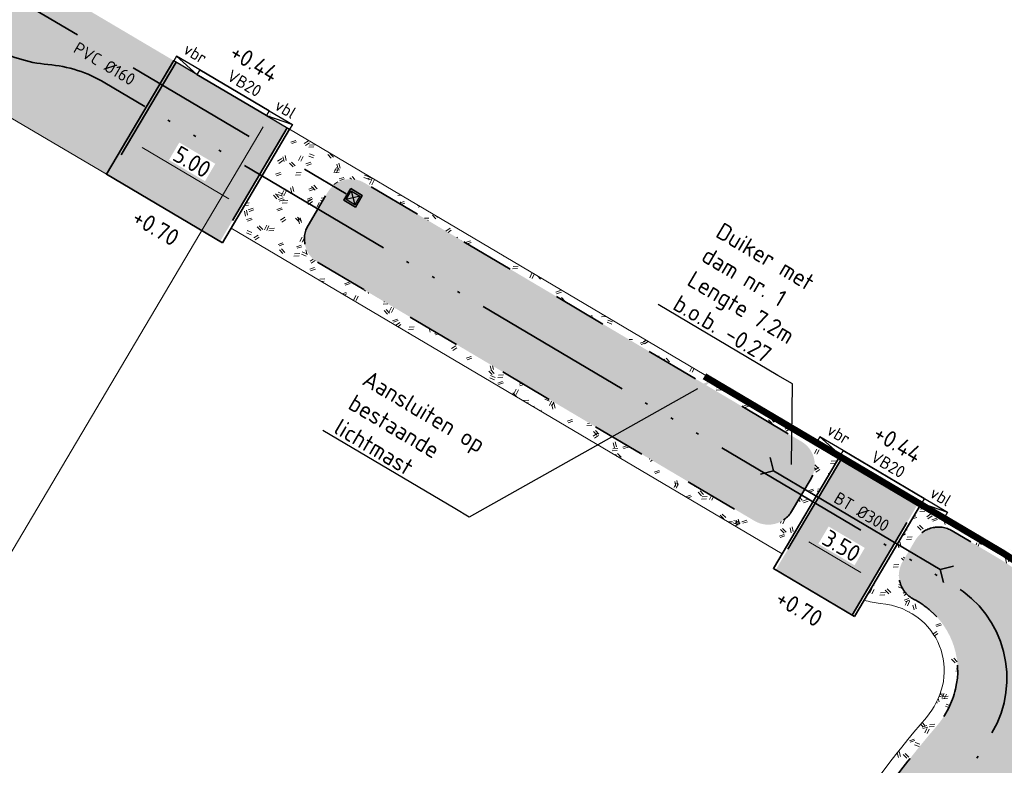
# Model space of a CAD drawing. Header units: metres. Extents: x 90722 to 92458, y 464239 to 465276.
# Tile 16 of 33: x 90876 to 90913, y 465005 to 465033. Entities that reach past the tile are written whole.
import ezdxf
from ezdxf import colors
from ezdxf.entities.mleader import LeaderData, LeaderLine
from ezdxf.math import Vec2, Vec3

# ---------------------------------------------------------------- set-up
doc = ezdxf.new("R2010")
doc.units = ezdxf.units.M
for name, pattern in [('NLCS-HIDDEN', [4, 2, -2]), ('RI-DRAIN_PP100', [10, 6, -1, 0, -1, 0, -1, 0, -1]), ('RI-HWA', [7.4, 5, -2.4]), ('VH-OPSLUITBAND_100X200_A', [10, 4, -1, 4, -1])]:
    doc.linetypes.add(name, pattern=pattern)
for name, color, linetype, lineweight in [('N-WE-GR-GRAS_RUIGGRAS-A-500', 62, 'Continuous', 18), ('N-WE-GW-HELOFYTENFILTER-A-500', 62, 'Continuous', 18), ('N-WE-GW-WADI-G', 110, 'NLCS-HIDDEN', 35), ('N-WE-KW-KUNSTWERK_DUIKER-S', 150, 'Continuous', 25), ('N-WE-RI-DRAINAGE_DRAIN_PP_100-G', 90, 'RI-DRAIN_PP100', 35), ('N-WE-RI-HWA_KOLK_STRAATKOLK-S', 150, 'Continuous', 25), ('N-WE-RI-HWA_STROOMRICHTING-S', 150, 'Continuous', 25), ('N-WE-RI-HWA_TRANSPORTLEIDING-G', 150, 'RI-HWA', 35), ('N-WE-VH-KANTOPSLUITING-T18', 1, 'Continuous', 18), ('N-WE-VH-KANTOPSLUITING_ELEMENT_VERLAAGDEBAND-G', 7, 'Continuous', 35), ('N-WE-VH-KANTOPSLUITING_ELEMENT_VERLOOPBAND-S', 7, 'Continuous', 25), ('N-WE-VH-KANTOPSLUITING_OPSLUITBAND_100X200-G', 150, 'VH-OPSLUITBAND_100X200_A', 35), ('N-WE-VH-M', 7, 'Continuous', 18), ('N-WE-VH-VERHARDING-G', 7, 'Continuous', 35), ('N-WE-VH-VERHARDING_STREETPRINT-A-500', 252, 'Continuous', 0), ('N02-WE-VH-M', 7, 'Continuous', 18), ('X-XX-AL-HOOGTELABEL-T25', 7, 'Continuous', 25), ('X-XX-AL-T25', 7, 'Continuous', 25), ('X02-XX-AL-T25', 7, 'Continuous', 25)]:
    doc.layers.add(name, color=color, linetype=linetype, lineweight=lineweight)
doc.layers.add('N-WE-KL-TRACE_ET_OV-G', color=190, linetype='NLCS-HIDDEN', lineweight=35, true_color=0x7f00ff, transparency=0.5)
doc.layers.add('N-WE-OG-WEG_VERHARD-V', color=7, linetype='Continuous', lineweight=18, true_color=0xcdcdcd)
doc.layers.add('X-XX-AL-HULPLIJN-G', color=155, linetype='Continuous', lineweight=18, plot=False)
doc.layers.get('0').freeze()
doc.styles.add('NLCS-ISO-M250-T18', font='NLCS-ISO.ttf', dxfattribs={"height": 0.45})
doc.styles.add('NLCS-ISO-M250-T25', font='NLCS-ISO.ttf', dxfattribs={"height": 0.625})
doc.dimstyles.new('NLCS-M250-T25-PIJL_L2_H1', dxfattribs={"dimscale": 0.25, "dimtxt": 2.5, "dimasz": 2.5, "dimexe": 2, "dimexo": 2, "dimgap": 0.7, "dimtad": 1, "dimzin": 0, "dimdsep": 46, "dimtxsty": 'NLCS-ISO-M250-T25', "dimcen": 0, "dimdle": 2, "dimclrd": 256, "dimclre": 256, "dimclrt": 256, "dimadec": 1, "dimazin": 0, "dimtfac": 1, "dimtdec": 3, "dimtofl": 0, "dimtmove": 0, "dimatfit": 3, "dimfxl": 2, "dimfxlon": 1, "dimtfillclr": 256, "dimtolj": 1, "dimtzin": 0, "dimlwd": -1, "dimlwe": -1, "dimarcsym": 0})
pattern_1 = [(343.794464, (90587.82589, 464789.43495), (0.06026287, 0.065145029), [0, -0.079375])]
pattern_2 = [(338.793, (90835.8966, 464987.8858), (1.15745, 1.428012), [0.1875, -2]), (338.793, (90835.872, 464987.801), (1.15745, 1.428012), [0.1875, -2]), (33.793, (90836.0225, 464987.527), (-0.10793, 2.18394), [0.1875, -1]), (33.793, (90836.0646, 464987.4504), (-0.10793, 2.18394), [0.1875, -1]), (63.793, (90836.3566, 464987.568), (-0.681638, 1.728726), [0.1875, -1.25]), (63.793, (90836.4414, 464987.5434), (-0.681638, 1.728726), [0.1875, -1.25]), (313.793, (90836.1705, 464988.0363), (1.421347, 0.323686), [0.1875, -1]), (313.793, (90836.2472, 464988.0785), (1.421347, 0.323686), [0.1875, -1]), (103.793, (90836.1705, 464988.0363), (-1.999743, 0.281343), [0.1875, -1]), (103.793, (90836.2472, 464988.0785), (-1.999743, 0.281343), [0.1875, -1]), (3.793, (90835.8966, 464987.8858), (0.495115, 1.03502), [0.1875, -1.25]), (3.793, (90835.872, 464987.8009), (0.495115, 1.03502), [0.1875, -1.25]), (18.793, (90836.0225, 464987.527), (0.46099, 2.13746), [0.1875, -1]), (18.793, (90836.0526, 464987.4723), (0.46099, 2.13746), [0.1875, -1]), (18.793, (90836.1759, 464987.8967), (-0.04768, 1.304167), [0.1875, -1]), (18.793, (90836.206, 464987.8419), (-0.04768, 1.304167), [0.1875, -1])]

# ---------------------------------------------------------------- blocks, each defined once
blk = doc.blocks.new('*D22')
at = {"layer": 'Defpoints', "color": 0, "transparency": 16777216}
for p in [(90885.806, 465029.585), (90845.165, 464960.906), (90845.167, 464960.905)]:
    blk.add_point(p, dxfattribs=at)
at = {"layer": 'N-WE-VH-M', "transparency": 16777216}
for p, q in [((90885.807, 465029.584), (90886.237, 465029.329)), ((90885.489, 465029.046), (90845.485, 464961.442)), ((90845.167, 464960.905), (90845.597, 464960.65))]:
    blk.add_line(p, q, dxfattribs=at)
for points in [[(90885.399, 465029.099), (90885.579, 465028.993), (90885.807, 465029.584)], [(90845.396, 464961.495), (90845.575, 464961.389), (90845.167, 464960.905)]]:
    blk.add_solid(points, dxfattribs=at)
at = {"layer": 'N-WE-VH-M', "transparency": 16777216, "insert": (90865.068, 464995.493), "char_height": 0.625, "attachment_point": 5, "rotation": 59.3857, "style": 'NLCS-ISO-M250-T25', "bg_fill": 3, "box_fill_scale": 1.1, "bg_fill_color": 256, "bg_fill_true_color": 13158600, "bg_fill_transparency": 0}
blk.add_mtext('\\A1;79.80', dxfattribs=at)
blk = doc.blocks.new('*D35')
at = {"layer": 'Defpoints', "color": 0, "transparency": 16777216}
for p in [(90910.066, 465008.263), (90915.821, 465006.568)]:
    blk.add_point(p, dxfattribs=at)
at = {"layer": 'N02-WE-VH-M', "transparency": 16777216}
blk.add_line((90919.574, 465005.463), (90916.421, 465006.392), dxfattribs=at)
blk.add_solid([(90916.45, 465006.492), (90916.391, 465006.292), (90915.821, 465006.568)], dxfattribs=at)
at = {"layer": 'N02-WE-VH-M', "transparency": 16777216, "insert": (90918.435, 465006.307), "char_height": 0.625, "attachment_point": 5, "rotation": 343.5906, "style": 'NLCS-ISO-M250-T25', "bg_fill": 3, "box_fill_scale": 1.1, "bg_fill_color": 256, "bg_fill_true_color": 13158600, "bg_fill_transparency": 0}
blk.add_mtext('\\A1;R=6.00', dxfattribs=at)
blk = doc.blocks.new('*U166')
at = {"color": 0, "linetype": 'ByBlock', "lineweight": 35}
for p, q in [((0, 0), (-0.354, 0.354)), ((0, 0), (-0.354, -0.354)), ((0, 0), (7.2, 0)), ((7.2, 0), (7.554, 0.354)), ((7.2, 0), (7.554, -0.354))]:
    blk.add_line(p, q, dxfattribs=at)
blk = doc.blocks.new('*D174')
at = {"layer": 'Defpoints', "color": 0, "transparency": 16777216}
for p in [(90907.03, 465017.019), (90910.042, 465015.235), (90908.229, 465012.17)]:
    blk.add_point(p, dxfattribs=at)
at = {"layer": 'N-WE-VH-M', "transparency": 16777216}
for p, q in [((90905.471, 465014.382), (90904.962, 465013.521)), ((90905.754, 465013.633), (90907.691, 465012.488)), ((90908.483, 465012.6), (90907.974, 465011.739))]:
    blk.add_line(p, q, dxfattribs=at)
for points in [[(90905.807, 465013.723), (90905.701, 465013.544), (90905.216, 465013.951)], [(90907.744, 465012.578), (90907.638, 465012.398), (90908.229, 465012.17)]]:
    blk.add_solid(points, dxfattribs=at)
at = {"layer": 'N-WE-VH-M', "transparency": 16777216, "insert": (90906.971, 465013.48), "char_height": 0.625, "attachment_point": 5, "rotation": 329.3972, "style": 'NLCS-ISO-M250-T25', "bg_fill": 3, "box_fill_scale": 1.1, "bg_fill_color": 256, "bg_fill_true_color": 13158600, "bg_fill_transparency": 0}
blk.add_mtext('\\A1;3.50', dxfattribs=at)
blk = doc.blocks.new('SVH-KANTOPSLUITING_VERLOOP_180 200X250_50 200X200_LINKS')
for p, q in [((1, 0), (0, -0.2)), ((0, -0.2), (0, 0)), ((1, 0), (0, 0)), ((1, -0.2), (1, 0)), ((1, -0.2), (0, -0.2))]:
    blk.add_line(p, q)
blk = doc.blocks.new('SVH-KANTOPSLUITING_VERLOOP_180 200X250_50 200X200_RECHTS')
for p, q in [((-1, 0), (0, -0.2)), ((-1, 0), (0, 0)), ((-1, -0.2), (-1, 0)), ((0, -0.2), (0, 0)), ((-1, -0.2), (0, -0.2))]:
    blk.add_line(p, q)
blk = doc.blocks.new('N-SRI-KOLK_STRAAT_300X300-SO')
h = blk.add_hatch(color=256)
h.dxf.hatch_style = 1
h.paths.add_polyline_path([(0.75, 1.5), (-0.75, 1.5), (0, 0.75)])
h.paths.add_polyline_path([(0, 0.75), (-0.75, 0), (0.75, 0)])
for p, q in [((-0.75, 0), (0.75, 1.5)), ((0.75, 0), (-0.75, 1.5))]:
    blk.add_line(p, q)
at = {"flags": 128}
blk.add_lwpolyline([(-0.75, 0), (0.75, 0), (0.75, 1.5), (-0.75, 1.5)], close=True, dxfattribs=at)
blk = doc.blocks.new('*D191')
at = {"layer": 'Defpoints', "color": 0, "transparency": 16777216}
for p in [(90882.276, 465031.676), (90886.572, 465029.117), (90884.759, 465026.051)]:
    blk.add_point(p, dxfattribs=at)
at = {"layer": 'N-WE-VH-M', "transparency": 16777216}
for p, q in [((90880.709, 465029.027), (90880.2, 465028.167)), ((90880.993, 465028.279), (90884.221, 465026.369)), ((90885.013, 465026.482), (90884.504, 465025.621))]:
    blk.add_line(p, q, dxfattribs=at)
for points in [[(90881.046, 465028.368), (90880.94, 465028.189), (90880.455, 465028.597)], [(90884.274, 465026.459), (90884.168, 465026.28), (90884.759, 465026.051)]]:
    blk.add_solid(points, dxfattribs=at)
at = {"layer": 'N-WE-VH-M', "transparency": 16777216, "insert": (90882.855, 465027.744), "char_height": 0.625, "attachment_point": 5, "rotation": 329.3972, "style": 'NLCS-ISO-M250-T25', "bg_fill": 3, "box_fill_scale": 1.1, "bg_fill_color": 256, "bg_fill_true_color": 13158600, "bg_fill_transparency": 0}
blk.add_mtext('\\A1;5.00', dxfattribs=at)

msp = doc.modelspace()

# ---------------------------------------------------------------- hatches: boundary and pattern name
at = {"layer": 'N-WE-GR-GRAS_RUIGGRAS-A-500'}
h = msp.add_hatch(dxfattribs=at)
h.set_pattern_fill('AGR-GRAS_RUIGGRAS-SO', color=256, scale=0.25, angle=-30.6028, pattern_type=2)
h.set_pattern_definition([(338.7945, (90847.4533, 464971.2085), (1.157413, 1.42804), [0.1875, -2]), (338.7945, (90847.4286, 464971.1236), (1.157413, 1.42804), [0.1875, -2]), (33.7945, (90847.5791, 464970.8498), (-0.107986, 2.18394), [0.1875, -1]), (33.7945, (90847.6213, 464970.773), (-0.107986, 2.18394), [0.1875, -1]), (63.7945, (90847.9132, 464970.8907), (-0.68168, 1.72871), [0.1875, -1.25]), (63.7945, (90847.998, 464970.8661), (-0.68168, 1.72871), [0.1875, -1.25]), (313.7945, (90847.7271, 464971.359), (1.421339, 0.323721), [0.1875, -1]), (313.7945, (90847.8038, 464971.4012), (1.421339, 0.323721), [0.1875, -1]), (103.7945, (90847.7271, 464971.359), (-1.99975, 0.281294), [0.1875, -1]), (103.7945, (90847.8038, 464971.4012), (-1.99975, 0.281294), [0.1875, -1]), (3.7945, (90847.4533, 464971.2085), (0.49509, 1.035033), [0.1875, -1.25]), (3.7945, (90847.4286, 464971.1236), (0.49509, 1.035033), [0.1875, -1.25]), (18.7945, (90847.5791, 464970.8498), (0.46094, 2.13747), [0.1875, -1]), (18.7945, (90847.6092, 464970.795), (0.46094, 2.13747), [0.1875, -1]), (18.7945, (90847.7326, 464971.2194), (-0.047713, 1.304166), [0.1875, -1]), (18.7945, (90847.7627, 464971.1646), (-0.047713, 1.304166), [0.1875, -1])])
edge = h.paths.add_edge_path(flags=16)
edge.add_arc((90874.037, 465035.157), 0.7, 239.3743, 419.3743)
edge.add_line((90874.393, 465035.759), (90866.566, 465040.393))
edge.add_arc((90863.764, 465035.66), 5.5, 59.3743, 149.3872)
edge.add_line((90859.03, 465038.461), (90825.519, 464981.826))
edge.add_arc((90831.974, 464978.007), 7.5, 149.3872, 239.386)
edge.add_line((90828.155, 464971.552), (90838.712, 464965.305))
edge.add_arc((90839.068, 464965.908), 0.7, 239.386, 329.3958)
edge.add_line((90839.671, 464965.551), (90839.824, 464965.811))
edge.add_arc((90840.685, 464965.302), 1, 59.3958, 149.3958, ccw=False)
edge.add_line((90841.194, 464966.163), (90841.953, 464965.714))
edge.add_arc((90842.462, 464966.575), 1, 239.3958, 329.3958)
edge.add_line((90843.322, 464966.066), (90845.359, 464969.509))
edge.add_arc((90844.498, 464970.018), 1, 329.3958, 419.3958)
edge.add_line((90845.007, 464970.879), (90843.044, 464972.04))
edge.add_arc((90842.535, 464971.179), 1, 59.3958, 149.3958)
edge.add_line((90841.674, 464971.688), (90838.822, 464966.867))
edge.add_line((90838.822, 464966.867), (90828.868, 464972.757))
edge.add_arc((90831.974, 464978.007), 6.1, 149.3872, 239.386, ccw=False)
edge.add_line((90826.724, 464981.113), (90860.235, 465037.748))
edge.add_arc((90863.764, 465035.66), 4.1, 59.3743, 149.3872, ccw=False)
edge.add_line((90865.852, 465039.188), (90873.68, 465034.554))
edge = h.paths.add_edge_path()
edge.add_line((90846.164, 464966.707), (90848.824, 464971.204))
edge.add_line((90848.824, 464971.204), (90847.278, 464972.119))
edge.add_arc((90844.353, 464967.174), 5.744, 59.3958, 84.1318)
edge.add_arc((90845.088, 464974.322), 1.441, 154.9444, 264.1318, ccw=False)
edge.add_line((90843.782, 464974.933), (90843.89, 464974.883))
edge.add_line((90843.89, 464974.883), (90876.125, 465029.38))
edge.add_line((90876.125, 465029.38), (90879.674, 465027.281))
edge.add_line((90879.674, 465027.281), (90882.174, 465031.503))
edge.add_line((90882.174, 465031.503), (90878.807, 465033.494))
edge.add_line((90878.807, 465033.494), (90866.717, 465040.652))
edge.add_arc((90863.764, 465035.66), 5.8, 59.3872, 149.3872)
edge.add_line((90858.772, 465038.614), (90856.226, 465034.31))
edge.add_line((90856.226, 465034.31), (90856.054, 465034.412))
edge.add_line((90856.054, 465034.412), (90825.089, 464982.081))
edge.add_arc((90831.974, 464978.007), 8, 149.3872, 239.386)
edge.add_line((90827.9, 464971.122), (90839.06, 464964.518))
edge.add_line((90839.06, 464964.518), (90839.315, 464964.95))
edge.add_line((90839.315, 464964.95), (90839.383, 464964.91))
edge.add_arc((90841.861, 464969.253), 5, 240.2867, 329.3958)
h = msp.add_hatch(dxfattribs=at)
h.set_pattern_fill('AGR-GRAS_RUIGGRAS-SO', color=256, scale=0.0125, angle=-30.6028, pattern_type=2)
h.set_pattern_definition(pattern_2)
h.paths.add_polyline_path([(90906.928, 465016.847), (90886.475, 465028.955), (90884.303, 465025.282), (90904.76, 465013.182)])
h.paths.add_polyline_path([(90905.836, 465015.983), (90905.111, 465014.758, -0.414312), (90903.741, 465014.406), (90887.512, 465024.016, -0.414115), (90887.161, 465025.386), (90887.886, 465026.611, -0.414312), (90889.256, 465026.962), (90905.485, 465017.352, -0.414115)], flags=16)
h = msp.add_hatch(dxfattribs=at)
h.set_pattern_fill('AGR-GRAS_RUIGGRAS-SO', color=256, scale=0.0125, angle=-30.6028, pattern_type=2)
h.set_pattern_definition(pattern_2)
h.paths.add_polyline_path([(90914.714, 465004.336), (90914.541, 465004.438), (90915.051, 465005.299, 0.416322), (90913.014, 465013.243), (90909.94, 465015.063), (90907.812, 465011.467, 0.064597), (90908.407, 465011.344, -0.160924), (90909.933, 465010.709, -0.279814), (90910.717, 465008.278, -0.119766), (90910.12, 465007.11, 0.03635), (90906.712, 465002.511), (90902.685, 464995.703), (90902.13, 464996.031), (90902.043, 464995.885), (90907.723, 464992.523)])
h.paths.add_polyline_path([(90910.505, 465006.79, 0.119033), (90911.203, 465008.161, 0.279814), (90910.26, 465011.086, 0.059499), (90909.644, 465011.503, -0.431498), (90909.241, 465012.901), (90909.574, 465013.463), (90909.707, 465013.688, -0.414259), (90911.077, 465014.04), (90912.86, 465012.984, -0.414085), (90914.792, 465005.452), (90908.06, 464994.067, -0.414297), (90906.69, 464993.715), (90904.143, 464995.222, -0.414214), (90903.792, 464996.592), (90906.576, 465001.298, -0.043368)], flags=16)
at = {"layer": 'N-WE-GW-HELOFYTENFILTER-A-500'}
h = msp.add_hatch(dxfattribs=at)
h.set_pattern_fill('AGR-GRAS_SPORTVELD-SO', color=256, scale=0.1, angle=14.3972, pattern_type=2)
h.set_pattern_definition(pattern_1)
edge = h.paths.add_edge_path()
edge.add_arc((90888.022, 465024.877), 1, 149.3872, 239.3679)
edge.add_line((90887.512, 465024.016), (90903.741, 465014.406))
edge.add_arc((90904.251, 465015.267), 1, 239.3679, 329.3872)
edge.add_line((90905.111, 465014.758), (90905.836, 465015.983))
edge.add_arc((90904.976, 465016.492), 1, 329.3872, 419.3679)
edge.add_line((90905.485, 465017.352), (90889.256, 465026.962))
edge.add_arc((90888.747, 465026.102), 1, 59.3679, 149.3872)
edge.add_line((90887.886, 465026.611), (90887.161, 465025.386))
h = msp.add_hatch(dxfattribs=at)
h.set_pattern_fill('AGR-GRAS_SPORTVELD-SO', color=256, scale=0.1, angle=14.3972, pattern_type=2)
h.set_pattern_definition(pattern_1)
h.paths.add_polyline_path([(90914.792, 465005.452, 0.414085), (90912.86, 465012.984), (90911.077, 465014.04, 0.414259), (90909.707, 465013.688), (90909.571, 465013.459), (90909.241, 465012.901, 0.431543), (90909.644, 465011.503, -0.059499), (90910.26, 465011.086, -0.279814), (90911.203, 465008.161, -0.119033), (90910.505, 465006.79, 0.043368), (90906.576, 465001.298), (90903.792, 464996.592, 0.414214), (90904.143, 464995.222), (90906.69, 464993.715, 0.414297), (90908.06, 464994.067)])
at = {"layer": 'N-WE-OG-WEG_VERHARD-V'}
h = msp.add_hatch(color=256, dxfattribs=at)
h.dxf.hatch_style = 1
h.paths.add_polyline_path([(90882.171, 465031.503), (90879.674, 465027.281), (90883.893, 465024.786), (90886.389, 465029.005)])
h = msp.add_hatch(color=256, dxfattribs=at)
h.dxf.hatch_style = 1
h.paths.add_polyline_path([(90909.854, 465015.114), (90907.014, 465016.795), (90904.523, 465012.585), (90907.363, 465010.904)])
at = {"layer": 'N-WE-VH-VERHARDING_STREETPRINT-A-500'}
h = msp.add_hatch(dxfattribs=at)
h.set_pattern_fill('AVH-BSS_KEIFORMAAT_KEPER', color=256, angle=-225, pattern_type=2)
h.set_pattern_definition([(104.397232, (90587.82589, 464789.43495), (-0.127810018, 0.07559497), [0.315, -0.105]), (14.397232, (90587.62249, 464789.38274), (-0.127810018, 0.07559497), [0.315, -0.105])])
h.paths.add_polyline_path([(90927.505, 465014.201, -0.414477), (90916.542, 465011.387), (90913.116, 465013.415, -0.414133), (90915.223, 465005.197), (90916.514, 465004.433), (90883.009, 464947.808), (90885.591, 464946.282), (90919.086, 465002.912), (90920.377, 465002.149)])

# ---------------------------------------------------------------- linework, layer by layer
at = {"layer": 'N-WE-GW-WADI-G', "flags": 128}
for points in [[(90887.512, 465024.016), (90903.741, 465014.406, 0.414312), (90905.111, 465014.758), (90905.836, 465015.983, 0.414115), (90905.485, 465017.352), (90889.256, 465026.962, 0.414312), (90887.886, 465026.611), (90887.161, 465025.386, 0.414115)], [(90914.792, 465005.452), (90908.06, 464994.067, -0.414297), (90906.69, 464993.715), (90904.143, 464995.222, -0.414214), (90903.792, 464996.592), (90906.576, 465001.298, -0.043368), (90910.505, 465006.79, 0.119033), (90911.203, 465008.161, 0.279814), (90910.26, 465011.086, 0.059499), (90909.644, 465011.503, -0.431498), (90909.241, 465012.901), (90909.707, 465013.688, -0.414259), (90911.077, 465014.04), (90912.86, 465012.984, -0.414085)]]:
    msp.add_lwpolyline(points, format="xyb", close=True, dxfattribs=at)
at = {"layer": 'N-WE-VH-KANTOPSLUITING_OPSLUITBAND_100X200-G', "flags": 128}
for points in [[(90886.389, 465029.006), (90883.893, 465024.786)], [(90907.014, 465016.795), (90904.523, 465012.585)], [(90907.363, 465010.904), (90909.854, 465015.114)]]:
    msp.add_lwpolyline(points, dxfattribs=at)
at = {"layer": 'N-WE-VH-VERHARDING-G', "flags": 128}
for points in [[(90886.475, 465028.955), (90883.979, 465024.735)], [(90910.042, 465015.235), (90910.042, 465015.235), (90907.03, 465017.019)], [(90906.928, 465016.846), (90904.437, 465012.636)], [(90907.449, 465010.853), (90907.449, 465010.853), (90909.94, 465015.063)], [(90904.437, 465012.636), (90904.437, 465012.636), (90907.449, 465010.853)]]:
    msp.add_lwpolyline(points, dxfattribs=at)
msp.add_lwpolyline([(90888.743, 465026.749), (90889.173, 465026.494), (90888.918, 465026.064), (90888.488, 465026.318)], close=True, dxfattribs=at)
at = {"layer": 'X-XX-AL-HULPLIJN-G'}
for points in [[(90879.674, 465027.281), (90876.125, 465029.38), (90843.89, 464974.883), (90843.782, 464974.933, 0.516069), (90844.941, 464972.889, -0.108352), (90847.278, 464972.119), (90848.824, 464971.204), (90846.164, 464966.707, -0.414252), (90839.315, 464964.95), (90839.06, 464964.518)], [(90907.812, 465011.467, 0.064617), (90908.407, 465011.344, -0.160924), (90909.933, 465010.709, -0.279814), (90910.717, 465008.278, -0.119766), (90910.12, 465007.11, 0.03635), (90906.712, 465002.511), (90902.685, 464995.703), (90902.13, 464996.031), (90900.906, 464993.962), (90901.488, 464993.618), (90892.04, 464977.649, -0.057664), (90883.771, 464963.675)]]:
    msp.add_lwpolyline(points, format="xyb", dxfattribs=at)
for points in [[(90906.928, 465016.847), (90886.475, 465028.955)], [(90884.303, 465025.282), (90904.76, 465013.182)], [(90913.014, 465013.243), (90909.94, 465015.063)]]:
    msp.add_lwpolyline(points, dxfattribs=at)

# ---------------------------------------------------------------- block references
at = {"layer": 'N-WE-RI-HWA_KOLK_STRAATKOLK-S', "xscale": -0.2499999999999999, "yscale": 0.2499999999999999, "zscale": 0.2499999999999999, "rotation": 149.4201666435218}
msp.add_blockref('N-SRI-KOLK_STRAAT_300X300-SO', (90888.926, 465026.568), dxfattribs=at)
at = {"layer": 'N-WE-VH-KANTOPSLUITING_ELEMENT_VERLOOPBAND-S', "rotation": 149.3869639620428}
msp.add_blockref('SVH-KANTOPSLUITING_VERLOOP_180 200X250_50 200X200_RECHTS', (90882.173, 465031.502), dxfattribs=at)

# ---------------------------------------------------------------- texts
at = {"layer": 'N-WE-RI-HWA_STROOMRICHTING-S', "char_height": 0.45, "attachment_point": 8, "rotation": 329.3715, "style": 'NLCS-ISO-M250-T18'}
for s, insert in [('PVC %%C160', (90879.487, 465031.197)), ('BT %%C300', (90907.606, 465014.554))]:
    msp.add_mtext_dynamic_manual_height_columns(s, width=2.59497, gutter_width=6.25, heights=[0], dxfattribs=dict(at, insert=insert))

# ---------------------------------------------------------------- leaders
at = {"layer": 'X-XX-AL-T25'}
ml = msp.add_multileader_mtext('Standard', dxfattribs=at)
ml.set_content('Duiker met\\Pdam nr. 1\\PLengte 7.2m\\Pb.o.b. -0.27', color=256, style='NLCS-ISO-M250-T25')
ml.set_leader_properties(color=256, linetype='ByLayer', lineweight=-1)
ml.build(insert=Vec2(0, 0))
ml.multileader.update_dxf_attribs({"text_left_attachment_type": 5, "text_right_attachment_type": 5, "dogleg_length": 0.625, "arrow_head_size": 0.625})
ctx = ml.context
ctx.base_point, ctx.char_height, ctx.arrow_head_size, ctx.landing_gap_size, ctx.plane_origin, ctx.plane_x_axis, ctx.plane_y_axis = Vec3(90900.399, 465022.302), 0.625, 0.625, 0.225, Vec3(90905.106, 465015.879), Vec3(0.860705, -0.509104), Vec3(0.509104, 0.860705)
ctx.left_attachment, ctx.right_attachment = 5, 5
notes = []
notes.append((ctx, [(0, (1, 1, 0), (90905.144, 465019.496), (-0.860705, 0.509104), 0.625, [(0, [(90905.106, 465015.879)], 0, [])])]))
ctx.mtext.insert, ctx.mtext.text_direction, ctx.mtext.rotation, ctx.mtext.flow_direction = Vec3(90902.566, 465025.523), Vec3(0.860705, -0.509104), 5.749042, 5
for ctx, leaders in notes:
    for number, flags, end, landing, length, lines in leaders:
        leader = LeaderData()
        leader.index, (leader.has_last_leader_line, leader.has_dogleg_vector, leader.attachment_direction) = number, flags
        leader.last_leader_point, leader.dogleg_vector, leader.dogleg_length = Vec3(end), Vec3(landing), length
        for number, points, colour, breaks in lines:
            line = LeaderLine()
            line.index, line.vertices, line.color, line.breaks = number, Vec3.list(points), colors.encode_raw_color(colour), breaks
            leader.lines.append(line)
        ctx.leaders.append(leader)

# ---------------------------------------------------------------- next in the draw order: texts
at = {"layer": 'N-WE-VH-KANTOPSLUITING-T18', "insert": (90882.714, 465032.186), "char_height": 0.45, "attachment_point": 1, "rotation": 329.3872, "style": 'NLCS-ISO-M250-T18', "bg_fill": 3, "box_fill_scale": 1, "bg_fill_color": 256, "bg_fill_transparency": 0}
msp.add_mtext_dynamic_manual_height_columns('vbr', width=0.80457, gutter_width=4.5, heights=[0], dxfattribs=at)

# ---------------------------------------------------------------- next in the draw order: dimensions: what is measured, and where the dimension line sits
at = {"layer": 'N-WE-VH-M'}
dim = msp.add_aligned_dim(p1=(90885.806, 465029.585), p2=(90845.165, 464960.906), distance=0.002, dimstyle='NLCS-M250-T25-PIJL_L2_H1', override={"dimtfill": 1}, dxfattribs=at)
dim.commit()
dim.dimension.update_dxf_attribs({"geometry": '*D22', "text_midpoint": (90865.068, 464995.493)})
dim = msp.add_linear_dim(base=(90908.229, 465012.17), p1=(90907.03, 465017.019), p2=(90910.042, 465015.235), angle=329.3972, dimstyle='NLCS-M250-T25-PIJL_L2_H1', override={"dimtfill": 1}, dxfattribs=at)
dim.commit()
dim.dimension.update_dxf_attribs({"geometry": '*D174', "text_midpoint": (90906.971, 465013.48)})
at = {"layer": 'N02-WE-VH-M'}
dim = msp.add_radius_dim(center=(90910.066, 465008.263), mpoint=(90915.821, 465006.568), dimstyle='NLCS-M250-T25-PIJL_L2_H1', override={"dimpost": 'R=<>', "dimtfill": 1}, dxfattribs=at)
dim.commit()
dim.dimension.update_dxf_attribs({"geometry": '*D35', "text_midpoint": (90918.435, 465006.307)})

# ---------------------------------------------------------------- next in the draw order: linework, layer by layer
at = {"layer": 'N-WE-VH-KANTOPSLUITING_ELEMENT_VERLAAGDEBAND-G', "flags": 128}
for points in [[(90885.615, 465029.464), (90883.033, 465030.992)], [(90909.94, 465015.063), (90906.928, 465016.846)]]:
    msp.add_lwpolyline(points, dxfattribs=at)
at = {"layer": 'N-WE-VH-KANTOPSLUITING_OPSLUITBAND_100X200-G', "flags": 128}
msp.add_lwpolyline([(90882.257, 465031.452), (90879.76, 465027.231)], dxfattribs=at)
at = {"layer": 'N-WE-VH-VERHARDING-G', "flags": 128}
for points in [[(90882.171, 465031.503), (90882.171, 465031.503), (90879.674, 465027.281)], [(90885.717, 465029.636), (90883.135, 465031.164)], [(90883.979, 465024.735), (90879.674, 465027.281)]]:
    msp.add_lwpolyline(points, dxfattribs=at)

# ---------------------------------------------------------------- next in the draw order: block references
at = {"layer": 'N-WE-VH-KANTOPSLUITING_ELEMENT_VERLOOPBAND-S'}
for name, p, rotation in [('SVH-KANTOPSLUITING_VERLOOP_180 200X250_50 200X200_LINKS', (90886.475, 465028.955), 149.3872065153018), ('SVH-KANTOPSLUITING_VERLOOP_180 200X250_50 200X200_RECHTS', (90906.068, 465017.356), 149.3869639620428), ('SVH-KANTOPSLUITING_VERLOOP_180 200X250_50 200X200_LINKS', (90910.804, 465014.56), 149.3872065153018)]:
    msp.add_blockref(name, p, dxfattribs=dict(at, rotation=rotation))

# ---------------------------------------------------------------- next in the draw order: texts
at = {"layer": 'X-XX-AL-HOOGTELABEL-T25', "char_height": 0.625, "attachment_point": 1, "rotation": 329.3972, "style": 'NLCS-ISO-M250-T25'}
for insert in [(90880.884, 465026.042), (90904.778, 465011.897)]:
    msp.add_mtext_dynamic_manual_height_columns('+0.70', width=1.09428, gutter_width=3.125, heights=[0], dxfattribs=dict(at, insert=insert))

# ---------------------------------------------------------------- next in the draw order: texts
at = {"layer": 'N-WE-VH-KANTOPSLUITING-T18', "char_height": 0.45, "attachment_point": 1, "style": 'NLCS-ISO-M250-T18', "bg_fill": 3, "box_fill_scale": 1, "bg_fill_color": 256, "bg_fill_transparency": 0}
for s, width, gutter_width, insert, rotation in [('VB20', 0.73967, 0.45, (90884.332, 465031.197), 329.3972), ('vbl', 0.80457, 4.5, (90886.104, 465030.102), 329.3872), ('vbr', 0.80457, 4.5, (90906.609, 465018.04), 329.3872), ('VB20', 0.73967, 0.45, (90908.235, 465017.044), 329.3972), ('vbl', 0.80457, 4.5, (90910.433, 465015.707), 329.3872)]:
    msp.add_mtext_dynamic_manual_height_columns(s, width=width, gutter_width=gutter_width, heights=[0], dxfattribs=dict(at, insert=insert, rotation=rotation))

# ---------------------------------------------------------------- next in the draw order: linework, layer by layer
at = {"layer": 'N-WE-RI-HWA_TRANSPORTLEIDING-G', "flags": 128}
msp.add_lwpolyline([(90874.295, 465035.004), (90888.572, 465026.559)], dxfattribs=at)

# ---------------------------------------------------------------- next in the draw order: block references
at = {"layer": 'N-WE-KW-KUNSTWERK_DUIKER-S', "rotation": 329.3860409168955}
msp.add_blockref('*U166', (90904.44, 465016.273), dxfattribs=at)

# ---------------------------------------------------------------- next in the draw order: texts
at = {"layer": 'X-XX-AL-HOOGTELABEL-T25', "char_height": 0.625, "attachment_point": 1, "rotation": 329.3972, "style": 'NLCS-ISO-M250-T25'}
for insert in [(90884.511, 465032.175), (90908.405, 465018.03)]:
    msp.add_mtext_dynamic_manual_height_columns('+0.44', width=1.09428, gutter_width=3.125, heights=[0], dxfattribs=dict(at, insert=insert))

# ---------------------------------------------------------------- next in the draw order: dimensions: what is measured, and where the dimension line sits
at = {"layer": 'N-WE-VH-M'}
dim = msp.add_linear_dim(base=(90884.759, 465026.051), p1=(90882.276, 465031.676), p2=(90886.572, 465029.117), angle=329.3972, dimstyle='NLCS-M250-T25-PIJL_L2_H1', override={"dimtfill": 1}, dxfattribs=at)
dim.commit()
dim.dimension.update_dxf_attribs({"geometry": '*D191', "text_midpoint": (90882.855, 465027.744)})

# ---------------------------------------------------------------- next in the draw order: linework, layer by layer
at = {"layer": 'N-WE-RI-DRAINAGE_DRAIN_PP_100-G', "flags": 128}
msp.add_lwpolyline([(90851.462, 464965.939, -0.113237), (90852.614, 464964.023, 0.113237), (90853.767, 464962.107), (90860.757, 464954.857, 0.081924), (90863.367, 464952.913), (90873.906, 464947.471, 0.397439), (90880.504, 464949.367), (90902.463, 464986.479, 0.09862), (90903.757, 464990.165, -0.09862), (90905.051, 464993.851), (90912.554, 465006.531, 0.414124), (90911.149, 465012.01), (90879.616, 465030.681, 0.112533), (90877.5, 465031.36, -0.112639), (90875.382, 465032.04, 0.112639)], format="xyb", dxfattribs=at)

# ---------------------------------------------------------------- next in the draw order: leaders
at = {"layer": 'X02-XX-AL-T25'}
ml = msp.add_multileader_mtext('Standard', dxfattribs=at)
ml.set_content('Aansluiten op bestaande lichtmast', color=256, style='NLCS-ISO-M250-T25')
ml.set_leader_properties(color=256, linetype='ByLayer', lineweight=-1)
ml.build(insert=Vec2(0, 0))
ml.multileader.update_dxf_attribs({"text_left_attachment_type": 5, "text_right_attachment_type": 5, "dogleg_length": 0.625, "arrow_head_size": 0.625})
ctx = ml.context
ctx.base_point, ctx.char_height, ctx.arrow_head_size, ctx.landing_gap_size, ctx.plane_origin, ctx.plane_x_axis, ctx.plane_y_axis = Vec3(90887.81, 465017.711), 0.625, 0.625, 0.225, Vec3(90902.163, 465019.625), Vec3(0.860273, -0.509834), Vec3(0.509834, 0.860273)
ctx.left_attachment, ctx.right_attachment = 5, 5
notes = []
notes.append((ctx, [(0, (1, 1, 0), (90893.144, 465014.55), (-0.860273, 0.509834), 0.625, [(0, [(90902.163, 465019.625)], 0, [])])]))
ctx.mtext.insert, ctx.mtext.text_direction, ctx.mtext.rotation, ctx.mtext.width, ctx.mtext.flow_direction = Vec3(90889.448, 465020.034), Vec3(0.860273, -0.509834), 5.748193, 5.40803, 5
ctx.mtext.has_bg_fill, ctx.mtext.bg_color, ctx.mtext.bg_scale_factor, ctx.mtext.bg_transparency, ctx.mtext.use_window_bg_color = 1, -1027028792, 1.5, 0, 1
for ctx, leaders in notes:
    for number, flags, end, landing, length, lines in leaders:
        leader = LeaderData()
        leader.index, (leader.has_last_leader_line, leader.has_dogleg_vector, leader.attachment_direction) = number, flags
        leader.last_leader_point, leader.dogleg_vector, leader.dogleg_length = Vec3(end), Vec3(landing), length
        for number, points, colour, breaks in lines:
            line = LeaderLine()
            line.index, line.vertices, line.color, line.breaks = number, Vec3.list(points), colors.encode_raw_color(colour), breaks
            leader.lines.append(line)
        ctx.leaders.append(leader)

# ---------------------------------------------------------------- next in the draw order: linework, layer by layer
at = {"layer": 'N-WE-KL-TRACE_ET_OV-G', "transparency": 33554687, "const_width": 0.25, "flags": 128}
msp.add_lwpolyline([(90901.879, 465019.778), (90912.989, 465013.2, -0.414133), (90915.008, 465005.324), (90881.503, 464948.699, -0.414221), (90870.886, 464945.976), (90857.625, 464953.823)], format="xyb", dxfattribs=at)

doc.saveas('drawing.dxf')
